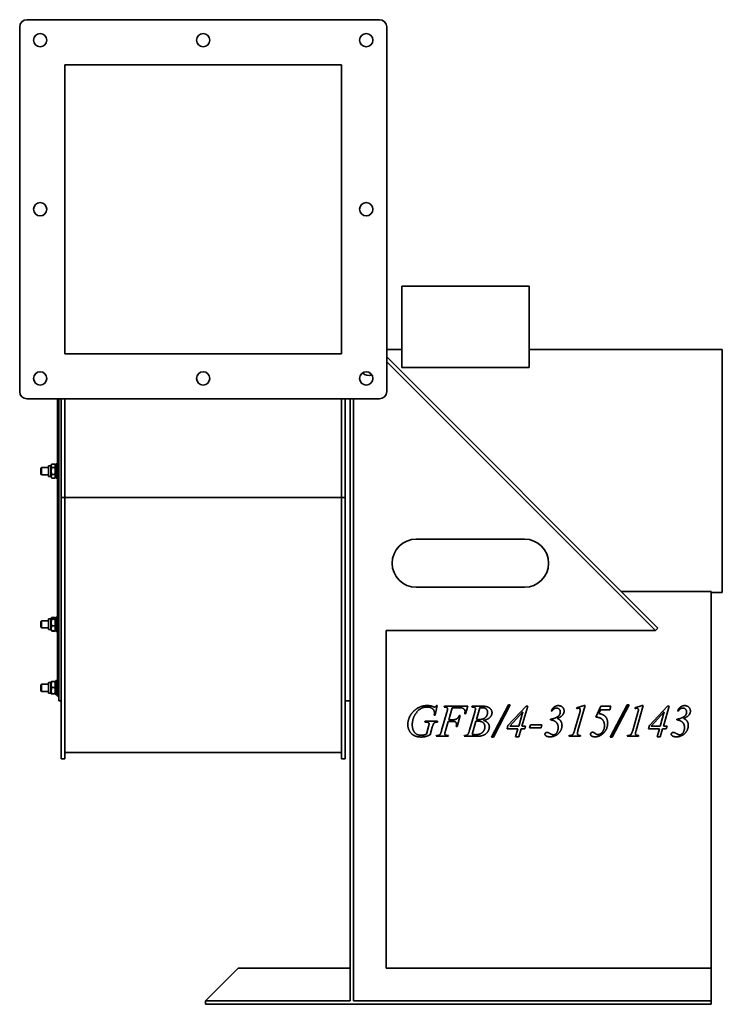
# Model space of a CAD drawing. Header units: millimetres. Extents: x 548 to 1132, y 185 to 1003.
import ezdxf

# ---------------------------------------------------------------- set-up
doc = ezdxf.new("R2010")
doc.units = ezdxf.units.MM
doc.header["$LTSCALE"] = 4
doc.layers.add('Krawędzie widoczne(ISO)', color=7, linetype='Continuous', lineweight=35, true_color=0x262659)

msp = doc.modelspace()

# ---------------------------------------------------------------- linework, layer by layer
at = {"layer": 'Krawędzie widoczne(ISO)'}
for p, q in [((554.07, 1003), (847.07, 1003)), ((548.07, 694), (548.07, 997)), ((853.07, 997), (853.07, 694)), ((585.57, 965.5), (815.57, 965.5)), ((585.57, 725.5), (585.57, 965.5)), ((815.57, 965.5), (815.57, 725.5)), ((865.57, 781.53), (971.57, 781.53)), ((865.57, 781.53), (865.57, 713.98)), ((971.57, 781.53), (971.57, 713.98)), ((865.57, 729), (853.07, 729)), ((1131.93, 729), (971.57, 729)), ((1131.93, 527), (1131.93, 729)), ((815.57, 725.5), (585.57, 725.5)), ((853.07, 723), (1078.48, 497.58)), ((1076.36, 495.46), (853.07, 718.76)), ((865.57, 713.98), (971.57, 713.98)), ((847.07, 688), (554.07, 688)), ((579.57, 441), (579.57, 688)), ((580.57, 688), (580.57, 437)), ((582.57, 606.1), (582.57, 688)), ((585.57, 688), (585.57, 606.1)), ((815.57, 606.1), (815.57, 688)), ((818.57, 688), (818.57, 606.1)), ((822.57, 688), (822.57, 498.07)), ((825.57, 188), (825.57, 688)), ((565.57, 630.39), (566.18, 631)), ((565.57, 625.61), (565.57, 630.39)), ((566.18, 631), (566.18, 625)), ((571.97, 631), (566.18, 631)), ((571.97, 623.55), (571.97, 632.45)), ((573.97, 632.45), (571.97, 632.45)), ((573.97, 632.45), (574.69, 633.7)), ((573.97, 623.55), (573.97, 632.45)), ((577.2, 633.77), (574.73, 633.77)), ((577.2, 630.99), (574.73, 630.99)), ((577.97, 632.45), (577.24, 633.7)), ((577.97, 633.9), (577.97, 622.11)), ((577.97, 633.9), (579.57, 633.9)), ((565.57, 625.61), (566.18, 625)), ((571.97, 625), (566.18, 625)), ((573.97, 623.55), (571.97, 623.55)), ((573.97, 623.55), (574.69, 622.3)), ((577.2, 625.22), (574.73, 625.22)), ((577.2, 622.23), (574.73, 622.23)), ((577.97, 623.55), (577.24, 622.3)), ((577.97, 622.11), (577.97, 622.1)), ((577.97, 622.1), (578.52, 622.1)), ((578.52, 622.1), (579.57, 622.1)), ((582.57, 606.1), (585.57, 606.1)), ((582.57, 432.19), (582.57, 606.1)), ((815.57, 606.14), (585.57, 606.14)), ((585.57, 606.1), (585.57, 432.19)), ((815.57, 606.1), (818.57, 606.1)), ((815.57, 432.19), (815.57, 606.1)), ((818.57, 606.1), (818.57, 432.19)), ((877.57, 571.46), (967.57, 571.46)), ((967.57, 531.46), (877.57, 531.46)), ((1048.07, 528), (1122.57, 528)), ((1122.57, 528), (1122.57, 215)), ((1131.93, 527), (1122.57, 527)), ((565.57, 503.11), (566.18, 503.72)), ((565.57, 498.33), (565.57, 503.11)), ((566.18, 503.72), (566.18, 497.72)), ((571.97, 503.72), (566.18, 503.72)), ((571.97, 496.27), (571.97, 505.17)), ((573.97, 505.17), (571.97, 505.17)), ((573.97, 505.17), (574.37, 505.87)), ((573.97, 496.27), (573.97, 505.17)), ((574.37, 505.87), (574.4, 505.93)), ((577.2, 506.33), (574.73, 506.33)), ((577.2, 506.26), (574.73, 506.26)), ((577.2, 504.89), (574.73, 504.89)), ((577.2, 499.35), (574.73, 499.35)), ((577.56, 505.87), (577.53, 505.93)), ((577.97, 505.17), (577.56, 505.87)), ((577.97, 506.62), (577.97, 494.82)), ((577.97, 506.62), (579.57, 506.62)), ((565.57, 498.33), (566.18, 497.72)), ((571.97, 497.72), (566.18, 497.72)), ((573.97, 496.27), (571.97, 496.27)), ((573.97, 496.27), (574.37, 495.57)), ((574.37, 495.57), (574.4, 495.51)), ((577.2, 495.18), (574.73, 495.18)), ((577.2, 495.11), (574.73, 495.11)), ((577.56, 495.57), (577.53, 495.51)), ((577.97, 496.27), (577.56, 495.57)), ((577.97, 494.82), (579.57, 494.82)), ((822.57, 188), (822.57, 498.07)), ((1076.36, 495.46), (852.57, 495.46)), ((852.57, 495.46), (852.57, 215)), ((1078.48, 497.58), (1076.36, 495.46)), ((565.57, 450.39), (566.18, 451)), ((565.57, 445.61), (565.57, 450.39)), ((566.18, 451), (566.18, 445)), ((571.97, 451), (566.18, 451)), ((571.97, 443.55), (571.97, 452.45)), ((573.97, 452.45), (571.97, 452.45)), ((573.97, 452.45), (574.28, 453)), ((573.97, 443.55), (573.97, 452.45)), ((577.2, 453.06), (574.73, 453.06)), ((577.97, 452.45), (577.65, 453)), ((577.97, 453.9), (577.97, 442.1)), ((577.97, 453.9), (579.57, 453.9)), ((565.57, 445.61), (566.18, 445)), ((571.97, 445), (566.18, 445)), ((573.97, 443.55), (571.97, 443.55)), ((573.97, 443.55), (574.28, 443)), ((577.2, 448.12), (574.73, 448.12)), ((577.2, 443.06), (574.73, 443.06)), ((577.2, 442.94), (574.73, 442.94)), ((577.97, 443.55), (577.65, 443)), ((577.97, 442.1), (579.57, 442.1)), ((580.57, 441), (579.57, 441)), ((582.57, 437), (580.57, 437)), ((818.57, 437), (822.57, 437)), ((940.08, 407.06), (954.19, 433.86)), ((955.74, 433.86), (941.69, 407.06)), ((954.19, 433.86), (955.74, 433.86)), ((1038.73, 407.06), (1052.84, 433.86)), ((1054.4, 433.86), (1040.34, 407.06)), ((1052.84, 433.86), (1054.4, 433.86)), ((582.57, 389.07), (582.57, 432.19)), ((585.57, 432.19), (585.57, 389.07)), ((815.57, 389.07), (815.57, 432.19)), ((818.57, 432.19), (818.57, 389.07)), ((895.12, 433.21), (893.26, 425.32)), ((894.45, 433.21), (895.12, 433.21)), ((898.72, 412.54), (903.05, 427.61)), ((900.76, 431.96), (900.99, 432.64)), ((900.99, 432.64), (920.47, 432.64)), ((907.4, 431.33), (904.54, 421.38)), ((912.44, 431.33), (907.4, 431.33)), ((918.63, 426.32), (917.94, 426.32)), ((920.47, 432.64), (918.63, 426.32)), ((921.84, 412.64), (926.21, 427.77)), ((923.76, 431.96), (924, 432.64)), ((924, 432.64), (932.99, 432.64)), ((930.32, 431.19), (927.54, 421.57)), ((953.8, 416.5), (968.84, 432.64)), ((966.14, 427.88), (955.38, 416.19)), ((962.77, 416.19), (966.14, 427.88)), ((970.23, 432.64), (965.47, 416.19)), ((968.84, 432.64), (970.23, 432.64)), ((990.49, 428.61), (989.81, 428.82)), ((1009.16, 412.48), (1013.42, 427.33)), ((1010.85, 431.41), (1017.08, 433.15)), ((1011.1, 430.74), (1010.85, 431.41)), ((1017.96, 433.15), (1012.01, 412.48)), ((1017.08, 433.15), (1017.96, 433.15)), ((1026.88, 423.67), (1030.85, 432.64)), ((1030.81, 429.59), (1029.44, 426.53)), ((1038.34, 429.59), (1030.81, 429.59)), ((1030.85, 432.64), (1039.2, 432.64)), ((1039.2, 432.64), (1038.34, 429.59)), ((1057.44, 412.48), (1061.71, 427.33)), ((1059.13, 431.41), (1065.36, 433.15)), ((1059.38, 430.74), (1059.13, 431.41)), ((1066.24, 433.15), (1060.3, 412.48)), ((1065.36, 433.15), (1066.24, 433.15)), ((1071.35, 416.5), (1086.38, 432.64)), ((1083.69, 427.88), (1072.92, 416.19)), ((1080.32, 416.19), (1083.69, 427.88)), ((1087.77, 432.64), (1083.01, 416.19)), ((1086.38, 432.64), (1087.77, 432.64)), ((1095.45, 428.61), (1094.78, 428.82)), ((884.75, 419.48), (884.95, 420.2)), ((885.26, 419.48), (884.75, 419.48)), ((884.95, 420.2), (895.33, 420.2)), ((893.26, 425.32), (892.59, 425.32)), ((895.33, 420.2), (895.14, 419.48)), ((904.17, 420.07), (901.88, 412.17)), ((907.52, 420.07), (904.17, 420.07)), ((904.54, 421.38), (907.85, 421.38)), ((914.1, 424.98), (911.5, 415.89)), ((913.4, 424.98), (914.1, 424.98)), ((927.15, 420.18), (924, 409.27)), ((989.08, 421.3), (989.08, 421.83)), ((1094.04, 421.3), (1094.04, 421.83)), ((886.03, 409.37), (887.85, 415.81)), ((890.96, 415.17), (889.12, 408.86)), ((911.5, 415.89), (910.77, 415.89)), ((953.03, 413.91), (953.8, 416.5)), ((962.1, 413.91), (953.03, 413.91)), ((955.38, 416.19), (962.77, 416.19)), ((960.16, 407.21), (962.1, 413.91)), ((964.81, 413.91), (962.87, 407.21)), ((967.77, 413.91), (964.81, 413.91)), ((965.47, 416.19), (968.45, 416.19)), ((968.45, 416.19), (967.77, 413.91)), ((971.74, 414.6), (972.49, 417.05)), ((981.3, 414.6), (971.74, 414.6)), ((972.49, 417.05), (982.05, 417.05)), ((982.05, 417.05), (981.3, 414.6)), ((1070.57, 413.91), (1071.35, 416.5)), ((1079.64, 413.91), (1070.57, 413.91)), ((1072.92, 416.19), (1080.32, 416.19)), ((1077.7, 407.21), (1079.64, 413.91)), ((1082.36, 413.91), (1080.42, 407.21)), ((1085.32, 413.91), (1082.36, 413.91)), ((1083.01, 416.19), (1085.99, 416.19)), ((1085.99, 416.19), (1085.32, 413.91)), ((894.29, 407.64), (894.53, 408.31)), ((904.07, 407.64), (894.29, 407.64)), ((904.29, 408.31), (904.07, 407.64)), ((917.43, 407.64), (917.65, 408.31)), ((926.58, 407.64), (917.43, 407.64)), ((941.69, 407.06), (940.08, 407.06)), ((962.87, 407.21), (960.16, 407.21)), ((1004.5, 407.64), (1004.76, 408.31)), ((1014, 407.64), (1004.5, 407.64)), ((1014.18, 408.31), (1014, 407.64)), ((1040.34, 407.06), (1038.73, 407.06)), ((1052.78, 407.64), (1053.05, 408.31)), ((1062.28, 407.64), (1052.78, 407.64)), ((1062.46, 408.31), (1062.28, 407.64)), ((1080.42, 407.21), (1077.7, 407.21)), ((815.57, 394.07), (585.57, 394.07)), ((582.57, 389.07), (585.57, 389.07)), ((815.57, 389.07), (818.57, 389.07)), ((702.57, 188), (729.57, 215)), ((729.57, 215), (822.57, 215)), ((852.57, 215), (1122.57, 215)), ((1122.57, 215), (1122.57, 188)), ((702.57, 188), (702.57, 185)), ((822.57, 188), (702.57, 188)), ((702.57, 185), (1122.57, 185)), ((1122.57, 188), (825.57, 188)), ((1122.57, 188), (1122.57, 185))]:
    msp.add_line(p, q, dxfattribs=at)
for centre in [(565.07, 986), (700.57, 986), (836.07, 986), (565.07, 845.5), (836.07, 845.5), (565.07, 705), (700.57, 705), (836.07, 705)]:
    msp.add_circle(centre, 5.5, dxfattribs=at)
for centre, radius, start, end in [((554.07, 997), 6, 90, 180), ((847.07, 997), 6, 0, 90), ((838.07, 715), 7.5, 226.88397, 290.49617), ((554.07, 694), 6, 180, 270), ((847.07, 694), 6, 270, 0), ((877.57, 551.46), 20, 90, 270), ((967.57, 551.46), 20, 270, 90)]:
    msp.add_arc(centre, radius, start, end, dxfattribs=at)
for centre, start_param, end_param in [((577.41, 628), 1.62506, 1.783197), ((578.52, 628), 1.516532, 1.673308)]:
    msp.add_ellipse(centre, major_axis=(-10.22, 0), ratio=0.57735, start_param=start_param, end_param=end_param, dxfattribs=at)
for points, weights in [([(574.73, 633.77), (573.9, 632.38), (574.73, 630.99)], [1, 1.15470053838, 1]), ([(574.73, 630.99), (573.9, 628.11), (574.73, 625.22)], [1, 1.15470053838, 1]), ([(577.2, 630.99), (578.04, 632.38), (577.2, 633.77)], [1, 1.15470053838, 1]), ([(577.2, 625.22), (578.04, 628.11), (577.2, 630.99)], [1, 1.15470053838, 1]), ([(574.73, 625.22), (573.9, 623.72), (574.73, 622.23)], [1, 1.15470053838, 1]), ([(574.73, 622.23), (574.71, 622.26), (574.69, 622.3)], [1, 1.00327181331, 1.00640523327]), ([(577.2, 622.23), (578.04, 623.72), (577.2, 625.22)], [1, 1.15470053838, 1]), ([(577.24, 622.3), (577.22, 622.26), (577.2, 622.23)], [1.00640523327, 1.00327181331, 1]), ([(574.73, 506.26), (573.9, 505.58), (574.73, 504.89)], [1, 1.15470053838, 1]), ([(574.73, 504.89), (573.9, 502.12), (574.73, 499.35)], [1, 1.15470053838, 1]), ([(574.73, 499.35), (573.9, 497.26), (574.73, 495.18)], [1, 1.15470053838, 1]), ([(574.4, 505.93), (574.51, 506.12), (574.73, 506.33)], [1.05548680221, 1.0362267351, 1]), ([(574.73, 506.33), (574.71, 506.28), (574.69, 506.23)], [1, 1.00327181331, 1.00640523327]), ([(577.2, 506.33), (577.42, 506.12), (577.53, 505.93)], [1, 1.0362267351, 1.05548680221]), ([(577.24, 506.23), (577.22, 506.28), (577.2, 506.33)], [1.00640523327, 1.00327181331, 1]), ([(577.2, 504.89), (578.04, 505.58), (577.2, 506.26)], [1, 1.15470053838, 1]), ([(577.2, 499.35), (578.04, 502.12), (577.2, 504.89)], [1, 1.15470053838, 1]), ([(577.2, 495.18), (578.04, 497.26), (577.2, 499.35)], [1, 1.15470053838, 1]), ([(574.73, 495.18), (574.48, 495.39), (574.37, 495.57)], [1, 1.04245550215, 1.06160831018]), ([(574.39, 495.55), (574.49, 495.34), (574.73, 495.11)], [1.0586772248, 1.03934546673, 1]), ([(577.56, 495.57), (577.46, 495.39), (577.2, 495.18)], [1.06160831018, 1.04245550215, 1]), ([(577.2, 495.11), (577.44, 495.34), (577.55, 495.55)], [1, 1.03934546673, 1.0586772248]), ([(574.73, 453.06), (573.9, 450.59), (574.73, 448.12)], [1, 1.15470053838, 1]), ([(574.28, 453), (574.3, 453.03), (574.73, 453.06)], [1.0772291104, 1.07428895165, 1]), ([(577.2, 448.12), (578.04, 450.59), (577.2, 453.06)], [1, 1.15470053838, 1]), ([(577.2, 453.06), (577.63, 453.03), (577.65, 453)], [1, 1.07428895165, 1.0772291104]), ([(574.73, 448.12), (573.9, 445.59), (574.73, 443.06)], [1, 1.15470053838, 1]), ([(574.73, 443.06), (573.9, 443), (574.73, 442.94)], [1, 1.15470053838, 1]), ([(577.2, 443.06), (578.04, 445.59), (577.2, 448.12)], [1, 1.15470053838, 1]), ([(577.2, 442.94), (578.04, 443), (577.2, 443.06)], [1, 1.15470053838, 1])]:
    msp.add_rational_spline(points, weights, degree=2, dxfattribs=at)
for points in [[(870.57, 417.32), (870.57, 420.56), (873.29, 426.41), (877.37, 430.45), (879.76, 431.61)], [(877.21, 426.59), (874.29, 422.34), (874.29, 417.07)], [(886.69, 431.96), (880.89, 431.96), (877.21, 426.59)], [(879.76, 431.61), (883.07, 433.21), (886.69, 433.21)], [(886.69, 433.21), (889.36, 433.21), (891.55, 432.31)], [(892.75, 427.37), (892.75, 429.18), (889.53, 431.96), (886.69, 431.96)], [(891.55, 432.31), (892.43, 431.96), (892.84, 431.96)], [(892.59, 425.32), (892.75, 426.71), (892.75, 427.37)], [(892.84, 431.96), (893.29, 431.96), (893.94, 432.39), (894.45, 433.21)], [(903.58, 430.47), (903.58, 430.94), (903.11, 431.63), (902.17, 431.96), (900.76, 431.96)], [(903.05, 427.61), (903.58, 429.43), (903.58, 430.47)], [(915.75, 431.14), (915, 431.33), (912.44, 431.33)], [(918.14, 428.2), (918.14, 429.43), (916.79, 430.86), (915.75, 431.14)], [(917.94, 426.32), (918.14, 427.47), (918.14, 428.2)], [(924.33, 431.94), (924.02, 431.94), (923.76, 431.96)], [(926.78, 430.47), (926.78, 431.14), (925.76, 431.94), (924.33, 431.94)], [(926.21, 427.77), (926.78, 429.69), (926.78, 430.47)], [(929.27, 421.54), (933.11, 421.54), (936.85, 424.87), (936.85, 427.39)], [(932.03, 431.41), (931.36, 431.41), (930.32, 431.19)], [(936.85, 427.39), (936.85, 429.29), (934.54, 431.41), (932.03, 431.41)], [(932.99, 432.64), (935.26, 432.64), (938.81, 431.23), (940.57, 428.73), (940.57, 427.33)], [(940.57, 427.33), (940.57, 425.18), (937.28, 421.69), (933.56, 420.87)], [(989.81, 428.82), (990.77, 430.96), (993.78, 433.15), (995.57, 433.15)], [(994.16, 431.16), (992.1, 431.16), (990.49, 428.61)], [(997.33, 427.82), (997.33, 429.27), (995.47, 431.16), (994.16, 431.16)], [(1000.45, 428.57), (1000.45, 426.88), (997.92, 423.73), (994.84, 422.5)], [(995.57, 433.15), (997.76, 433.15), (1000.45, 430.55), (1000.45, 428.57)], [(995.74, 424.49), (997.33, 425.87), (997.33, 427.82)], [(1012.59, 430.96), (1012.12, 430.96), (1011.1, 430.74)], [(1013.89, 429.57), (1013.89, 430.23), (1013.2, 430.96), (1012.59, 430.96)], [(1013.42, 427.33), (1013.81, 428.67), (1013.85, 428.86)], [(1013.85, 428.86), (1013.89, 429.22), (1013.89, 429.57)], [(1029.44, 426.53), (1032.44, 426.06), (1034.09, 424.67)], [(1060.87, 430.96), (1060.4, 430.96), (1059.38, 430.74)], [(1062.18, 429.57), (1062.18, 430.23), (1061.48, 430.96), (1060.87, 430.96)], [(1061.71, 427.33), (1062.1, 428.67), (1062.14, 428.86)], [(1062.14, 428.86), (1062.18, 429.22), (1062.18, 429.57)], [(1094.78, 428.82), (1095.74, 430.96), (1098.74, 433.15), (1100.54, 433.15)], [(1099.13, 431.16), (1097.06, 431.16), (1095.45, 428.61)], [(1102.29, 427.82), (1102.29, 429.27), (1100.43, 431.16), (1099.13, 431.16)], [(1105.42, 428.57), (1105.42, 426.88), (1102.88, 423.73), (1099.8, 422.5)], [(1100.54, 433.15), (1102.72, 433.15), (1105.42, 430.55), (1105.42, 428.57)], [(1100.7, 424.49), (1102.29, 425.87), (1102.29, 427.82)], [(881.77, 407.06), (877.82, 407.06), (872.92, 410.03), (870.57, 414.91), (870.57, 417.32)], [(887.77, 418.95), (886.99, 419.48), (885.26, 419.48)], [(888.24, 417.93), (888.24, 418.6), (887.77, 418.95)], [(887.85, 415.81), (888.24, 417.13), (888.24, 417.93)], [(891.96, 418.07), (891.65, 417.58), (890.96, 415.17)], [(895.14, 419.48), (893.71, 419.46), (892.43, 418.83), (891.96, 418.07)], [(911.05, 417.71), (911.05, 418.85), (909.56, 420.07), (907.52, 420.07)], [(907.85, 421.38), (910.05, 421.38), (912.24, 422.75), (913.4, 424.98)], [(910.77, 415.89), (911.05, 416.99), (911.05, 417.71)], [(928.64, 420.26), (928.03, 420.26), (927.15, 420.18)], [(927.54, 421.57), (928.74, 421.54), (929.27, 421.54)], [(934.62, 415.44), (934.62, 417.71), (931.79, 420.26), (928.64, 420.26)], [(933.56, 420.87), (936.01, 420.01), (938.34, 417.21), (938.34, 415.54)], [(989.08, 421.83), (993.55, 422.5), (995.74, 424.49)], [(995.55, 414.95), (995.55, 416.7), (994.08, 419.48), (990.94, 421.2), (989.08, 421.3)], [(994.84, 422.5), (996.76, 421.71), (998.72, 418.75), (998.72, 416.66)], [(1034.01, 416.54), (1034.01, 418.83), (1032.15, 422.08), (1029.27, 423.4), (1026.88, 423.67)], [(1036.67, 418.64), (1036.67, 416.07), (1034.77, 411.92), (1032.03, 409.13), (1030.46, 408.31)], [(1034.09, 424.67), (1036.67, 422.5), (1036.67, 418.64)], [(1094.04, 421.83), (1098.51, 422.5), (1100.7, 424.49)], [(1100.52, 414.95), (1100.52, 416.7), (1099.04, 419.48), (1095.9, 421.2), (1094.04, 421.3)], [(1099.8, 422.5), (1101.72, 421.71), (1103.68, 418.75), (1103.68, 416.66)], [(874.29, 417.07), (874.29, 413.58), (877.93, 408.49), (881.72, 408.49)], [(881.72, 408.49), (882.66, 408.49), (884.34, 408.82), (886.03, 409.37)], [(896.45, 408.58), (897.19, 408.88), (897.53, 409.41)], [(897.53, 409.41), (898.04, 410.17), (898.72, 412.54)], [(901.88, 412.17), (901.29, 410.33), (901.29, 409.72)], [(901.29, 409.72), (901.29, 409.11), (902.31, 408.43), (904.29, 408.31)], [(919.61, 408.6), (920.35, 408.9), (920.67, 409.41)], [(920.67, 409.41), (921.1, 410.13), (921.84, 412.64)], [(924, 409.27), (926.03, 409), (927.17, 409)], [(927.17, 409), (930.11, 409), (934.62, 412.48), (934.62, 415.44)], [(938.34, 415.54), (938.34, 413.66), (936.42, 410.27), (933.42, 408.39), (931.3, 407.94)], [(984.56, 409.31), (984.56, 409.96), (985.5, 410.88), (986.2, 410.88)], [(985.36, 408.02), (984.56, 408.58), (984.56, 409.31)], [(986.2, 410.88), (986.67, 410.88), (987.16, 410.74)], [(987.16, 410.74), (987.44, 410.64), (989.75, 409.35), (991.04, 408.92), (991.73, 408.92)], [(998.72, 416.66), (998.72, 414.36), (996.06, 409.74), (991.43, 407.21), (988.87, 407.21)], [(991.73, 408.92), (993.39, 408.92), (995.55, 412.76), (995.55, 414.95)], [(1006.77, 408.55), (1007.52, 408.88), (1007.91, 409.43)], [(1007.91, 409.43), (1008.52, 410.29), (1009.16, 412.48)], [(1012.01, 412.48), (1011.5, 410.66), (1011.5, 409.84)], [(1011.5, 409.84), (1011.5, 409.17), (1012.44, 408.43), (1014.18, 408.31)], [(1022.45, 409.41), (1022.45, 410.09), (1023.41, 411.03), (1024.11, 411.03)], [(1023.19, 408.02), (1022.45, 408.58), (1022.45, 409.41)], [(1024.11, 411.03), (1025.09, 411.03), (1026.29, 410.05)], [(1026.29, 410.05), (1027.03, 409.43), (1027.5, 409.23)], [(1027.5, 409.23), (1027.88, 409.07), (1028.42, 409.07)], [(1028.42, 409.07), (1030.5, 409.07), (1034.01, 413.21), (1034.01, 416.54)], [(1055.05, 408.55), (1055.81, 408.88), (1056.19, 409.43)], [(1056.19, 409.43), (1056.81, 410.29), (1057.44, 412.48)], [(1060.3, 412.48), (1059.79, 410.66), (1059.79, 409.84)], [(1059.79, 409.84), (1059.79, 409.17), (1060.73, 408.43), (1062.46, 408.31)], [(1089.53, 409.31), (1089.53, 409.96), (1090.47, 410.88), (1091.16, 410.88)], [(1090.32, 408.02), (1089.53, 408.58), (1089.53, 409.31)], [(1091.16, 410.88), (1091.63, 410.88), (1092.12, 410.74)], [(1092.12, 410.74), (1092.41, 410.64), (1094.71, 409.35), (1096, 408.92), (1096.7, 408.92)], [(1103.68, 416.66), (1103.68, 414.36), (1101.03, 409.74), (1096.39, 407.21), (1093.84, 407.21)], [(1096.7, 408.92), (1098.35, 408.92), (1100.52, 412.76), (1100.52, 414.95)], [(889.12, 408.86), (886.59, 407.78), (883.48, 407.06), (881.77, 407.06)], [(894.53, 408.31), (895.98, 408.35), (896.45, 408.58)], [(917.65, 408.31), (919.1, 408.35), (919.61, 408.6)], [(931.3, 407.94), (929.78, 407.64), (926.58, 407.64)], [(988.87, 407.21), (986.57, 407.21), (985.36, 408.02)], [(1004.76, 408.31), (1006.28, 408.35), (1006.77, 408.55)], [(1026.15, 407.21), (1024.27, 407.21), (1023.19, 408.02)], [(1030.46, 408.31), (1028.31, 407.21), (1026.15, 407.21)], [(1053.05, 408.31), (1054.56, 408.35), (1055.05, 408.55)], [(1093.84, 407.21), (1091.53, 407.21), (1090.32, 408.02)]]:
    msp.add_open_spline(points, degree=2, dxfattribs=at)

doc.saveas('drawing.dxf')
